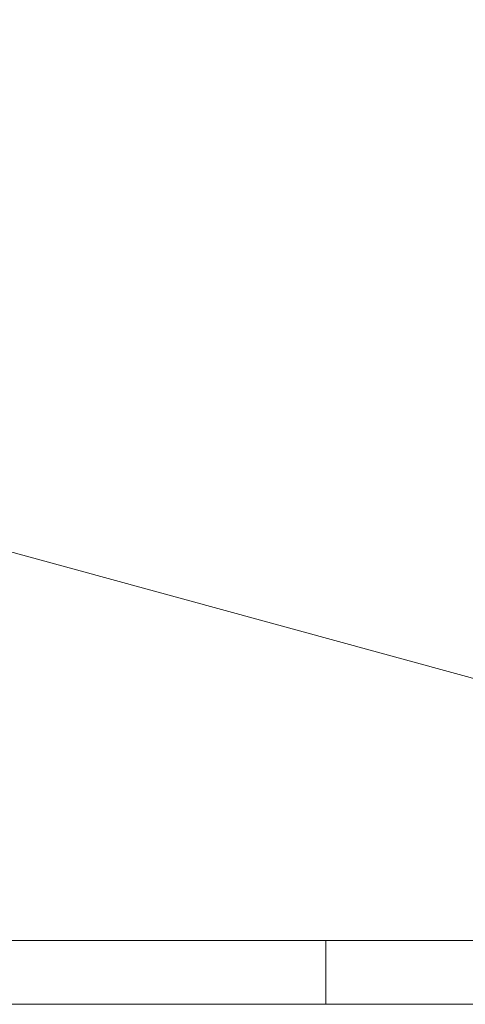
# Model space of a CAD drawing. Header units: millimetres. Extents: x 84337 to 168437, y -3060 to 56340.
# Tile 69 of 84: x 142629 to 149626, y -3060 to 12393. Entities that reach past the tile are written whole.
import ezdxf
from ezdxf.xclip import XClip

# ---------------------------------------------------------------- set-up
doc = ezdxf.new("R2010")
doc.units = ezdxf.units.MM
doc.layers.add('1', color=7, linetype='Continuous')
doc.layers.add('63', color=7, linetype='Continuous')

# ---------------------------------------------------------------- blocks, each defined once
blk = doc.blocks.new('A1')
at = {"layer": '1', "color": 1, "linetype": 'Continuous', "lineweight": 0}
for p, q in [((63100, 0), (63100, 1000)), ((0, 0), (84100, 0))]:
    blk.add_line(p, q, dxfattribs=at)
at = {"layer": '1', "color": 5, "linetype": 'Continuous', "lineweight": 0, "flags": 128}
blk.add_lwpolyline([(1000, 1000), (83100, 1000), (83100, 58400), (1000, 58400), (1000, 1000)], dxfattribs=at)
blk = doc.blocks.new('50E03_329_B02 - Default')
at = {"color": 7, "linetype": 'Continuous', "lineweight": 0}
blk.add_blockref('A1', (-8492.96, -3060.21), dxfattribs=at)
blk = doc.blocks.new('AnonymousCell52')
at = {"color": 1, "linetype": 'Continuous', "lineweight": 0}
blk.add_blockref('A1', (-42050, -29700), dxfattribs=at)

msp = doc.modelspace()

# ---------------------------------------------------------------- linework, layer by layer
at = {"layer": '63', "color": 1, "linetype": 'Continuous', "lineweight": 0}
msp.add_line((140135.19, 4684.49), (168437.47, -3060.21), dxfattribs=at)

# ---------------------------------------------------------------- block references
at = {"color": 1, "linetype": 'Continuous', "lineweight": 0}
msp.add_blockref('AnonymousCell52', (126387.47, 26639.79), dxfattribs=at)
ref = msp.add_blockref('50E03_329_B02 - Default', (90070.43, 1776.72))
XClip(ref).set_block_clipping_path([(-1935.24, 2907.77), (50064.76, 48907.77)])

doc.saveas('drawing.dxf')
